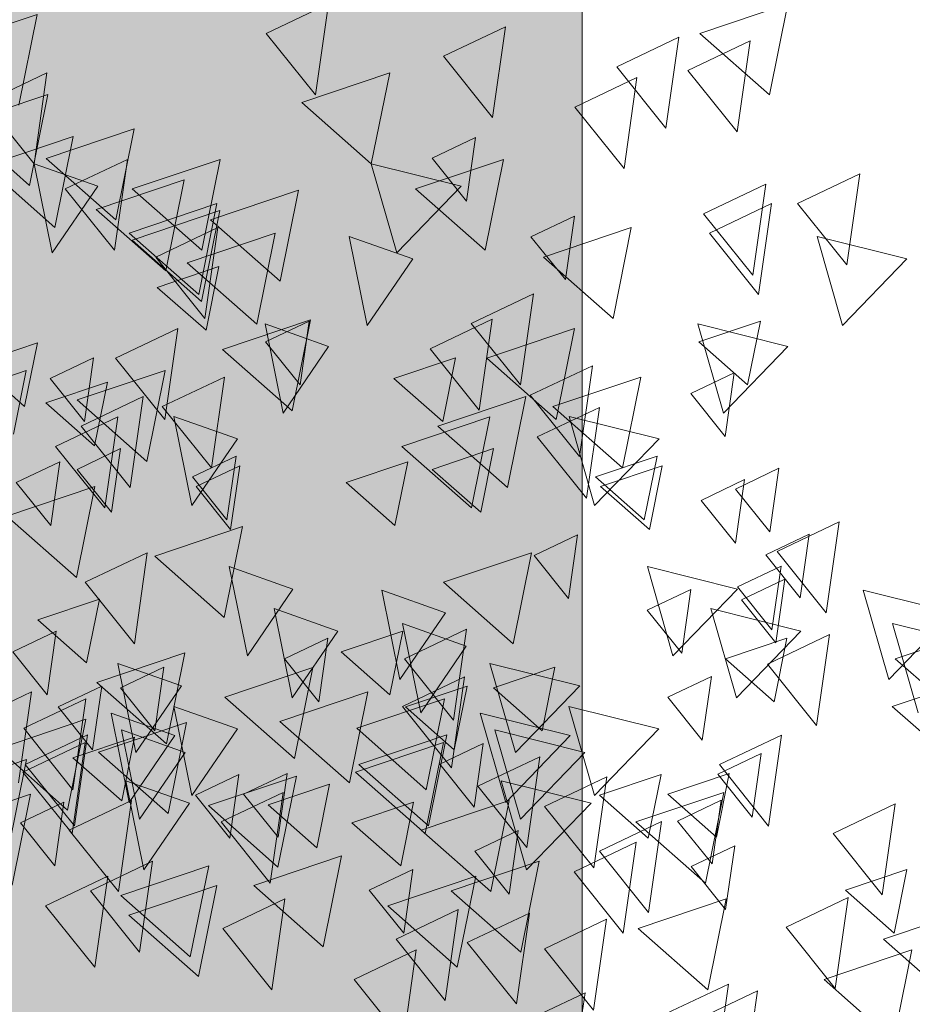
# Model space of a CAD drawing. Header units: millimetres. Extents: x -54722 to 267911, y -1116 to 19261.
# Tile 128 of 136: x 262627 to 262772, y 1736 to 1895. Entities that reach past the tile are written whole.
import ezdxf

# ---------------------------------------------------------------- set-up
doc = ezdxf.new("R2010")
doc.units = ezdxf.units.MM
for name, color, linetype, lineweight in [('A-GENM', 13, 'Continuous', 9), ('A-WALL-PATT', 111, 'Continuous', 9), ('L-PLNT', 71, 'Continuous', 9)]:
    doc.layers.add(name, color=color, linetype=linetype, lineweight=lineweight)

# ---------------------------------------------------------------- blocks, each defined once
blk = doc.blocks.new('SBA_PLNT-DTL-GenericTree_02 - ANG-045-V70-Façade Sud')
at = {"layer": 'L-PLNT'}
for p, q in [((6097.93, 1893.15), (6108.03, 1897.95)), ((6108.03, 1897.95), (6105.92, 1883.18)), ((6105.92, 1883.18), (6097.93, 1893.15)), ((6126.7, 1889.43), (6136.8, 1894.24)), ((6136.8, 1894.24), (6134.69, 1879.47)), ((6154.86, 1887.72), (6164.96, 1892.52)), ((6164.96, 1892.52), (6162.85, 1877.75)), ((6166.42, 1887.15), (6176.51, 1891.96)), ((6176.51, 1891.96), (6174.41, 1877.19)), ((6134.69, 1879.47), (6126.7, 1889.43)), ((6052.21, 1881.95), (6062.3, 1886.76)), ((6062.3, 1886.76), (6060.2, 1871.99)), ((6162.85, 1877.75), (6154.86, 1887.72)), ((6174.41, 1877.19), (6166.42, 1887.15)), ((6148.04, 1881.18), (6158.14, 1885.99)), ((6158.14, 1885.99), (6156.04, 1871.22)), ((6060.2, 1871.99), (6052.21, 1881.95)), ((6156.04, 1871.22), (6148.04, 1881.18)), ((6124.86, 1872.89), (6131.93, 1876.26)), ((6131.93, 1876.26), (6130.46, 1865.92)), ((6063.14, 1857.5), (6060.2, 1871.99)), ((6060.2, 1871.99), (6070.54, 1868.34)), ((6065.28, 1867.89), (6075.38, 1872.7)), ((6075.38, 1872.7), (6073.27, 1857.93)), ((6130.46, 1865.92), (6124.86, 1872.89)), ((6184.23, 1865.53), (6194.33, 1870.34)), ((6194.33, 1870.34), (6192.22, 1855.57)), ((6070.54, 1868.34), (6063.14, 1857.5)), ((6073.27, 1857.93), (6065.28, 1867.89)), ((6168.96, 1863.88), (6179.05, 1868.69)), ((6179.05, 1868.69), (6176.95, 1853.92)), ((6169.9, 1860.72), (6179.99, 1865.53)), ((6179.99, 1865.53), (6177.89, 1850.76)), ((6192.22, 1855.57), (6184.23, 1865.53)), ((6140.92, 1860.14), (6147.99, 1863.5)), ((6147.99, 1863.5), (6146.51, 1853.17)), ((6176.95, 1853.92), (6168.96, 1863.88)), ((6079.97, 1856.8), (6090.06, 1861.61)), ((6090.06, 1861.61), (6087.96, 1846.84)), ((6177.89, 1850.76), (6169.9, 1860.72)), ((6114.33, 1845.7), (6111.39, 1860.18)), ((6111.39, 1860.18), (6121.73, 1856.54)), ((6146.51, 1853.17), (6140.92, 1860.14)), ((6087.96, 1846.84), (6079.97, 1856.8)), ((6121.73, 1856.54), (6114.33, 1845.7)), ((6131.21, 1846.03), (6141.31, 1850.84)), ((6141.31, 1850.84), (6139.21, 1836.07)), ((6097.82, 1843.07), (6104.89, 1846.43)), ((6104.89, 1846.43), (6103.41, 1836.09)), ((6124.54, 1841.95), (6134.64, 1846.76)), ((6134.64, 1846.76), (6132.53, 1831.99)), ((6073.45, 1840.42), (6083.54, 1845.23)), ((6083.54, 1845.23), (6081.44, 1830.46)), ((6100.65, 1831.49), (6097.72, 1845.98)), ((6097.72, 1845.98), (6108.05, 1842.33)), ((6139.21, 1836.07), (6131.21, 1846.03)), ((6103.41, 1836.09), (6097.82, 1843.07)), ((6108.05, 1842.33), (6100.65, 1831.49)), ((6132.53, 1831.99), (6124.54, 1841.95)), ((6062.8, 1837.11), (6069.87, 1840.48)), ((6069.87, 1840.48), (6068.4, 1830.14)), ((6081.44, 1830.46), (6073.45, 1840.42)), ((6140.81, 1834.39), (6150.9, 1839.19)), ((6150.9, 1839.19), (6148.8, 1824.43)), ((6068.4, 1830.14), (6062.8, 1837.11)), ((6081.04, 1832.55), (6091.14, 1837.36)), ((6091.14, 1837.36), (6089.04, 1822.59)), ((6166.88, 1834.69), (6173.95, 1838.06)), ((6173.95, 1838.06), (6172.48, 1827.72)), ((6067.84, 1829.4), (6077.93, 1834.21)), ((6077.93, 1834.21), (6075.83, 1819.44)), ((6148.8, 1824.43), (6140.81, 1834.39)), ((6172.48, 1827.72), (6166.88, 1834.69)), ((6089.04, 1822.59), (6081.04, 1832.55)), ((6141.94, 1827.63), (6152.04, 1832.43)), ((6152.04, 1832.43), (6149.93, 1817.67)), ((6063.71, 1826.06), (6073.8, 1830.87)), ((6073.8, 1830.87), (6071.7, 1816.1)), ((6085.84, 1816.49), (6082.91, 1830.97)), ((6082.91, 1830.97), (6093.24, 1827.33)), ((6075.83, 1819.44), (6067.84, 1829.4)), ((6093.24, 1827.33), (6085.84, 1816.49)), ((6149.93, 1817.67), (6141.94, 1827.63)), ((6071.7, 1816.1), (6063.71, 1826.06)), ((6067.19, 1822.37), (6074.25, 1825.74)), ((6074.25, 1825.74), (6072.78, 1815.4)), ((6085.95, 1821.14), (6093.01, 1824.5)), ((6093.01, 1824.5), (6091.54, 1814.16)), ((6057.31, 1820.22), (6064.38, 1823.58)), ((6064.38, 1823.58), (6062.91, 1813.24)), ((6072.78, 1815.4), (6067.19, 1822.37)), ((6086.54, 1819.59), (6093.61, 1822.96)), ((6093.61, 1822.96), (6092.14, 1812.62)), ((6174.13, 1819.17), (6181.19, 1822.54)), ((6181.19, 1822.54), (6179.72, 1812.2)), ((6091.54, 1814.16), (6085.95, 1821.14)), ((6062.91, 1813.24), (6057.31, 1820.22)), ((6092.14, 1812.62), (6086.54, 1819.59)), ((6168.55, 1817.33), (6175.61, 1820.7)), ((6175.61, 1820.7), (6168.55, 1817.33)), ((6179.72, 1812.2), (6174.13, 1819.17)), ((6175.61, 1820.7), (6174.14, 1810.36)), ((6174.14, 1810.36), (6175.61, 1820.7)), ((6174.14, 1810.36), (6168.55, 1817.33)), ((6168.55, 1817.33), (6174.14, 1810.36)), ((6180.89, 1809.03), (6190.99, 1813.83)), ((6190.99, 1813.83), (6188.88, 1799.06)), ((6141.42, 1808.39), (6148.49, 1811.76)), ((6148.49, 1811.76), (6147.01, 1801.42)), ((6179.06, 1808.48), (6186.13, 1811.84)), ((6186.13, 1811.84), (6184.65, 1801.5)), ((6068.5, 1804.03), (6078.6, 1808.83)), ((6078.6, 1808.83), (6076.5, 1794.06)), ((6147.01, 1801.42), (6141.42, 1808.39)), ((6184.65, 1801.5), (6179.06, 1808.48)), ((6188.88, 1799.06), (6180.89, 1809.03)), ((6094.85, 1792.11), (6091.91, 1806.59)), ((6091.91, 1806.59), (6102.25, 1802.94)), ((6174.47, 1803.27), (6181.54, 1806.64)), ((6181.54, 1806.64), (6180.07, 1796.3)), ((6076.5, 1794.06), (6068.5, 1804.03)), ((6180.07, 1796.3), (6174.47, 1803.27)), ((6175.1, 1801.17), (6182.17, 1804.53)), ((6182.17, 1804.53), (6180.69, 1794.19)), ((6102.25, 1802.94), (6094.85, 1792.11)), ((6119.64, 1788.27), (6116.7, 1802.75)), ((6116.7, 1802.75), (6127.04, 1799.1)), ((6159.82, 1799.52), (6166.89, 1802.88)), ((6166.89, 1802.88), (6165.42, 1792.54)), ((6180.69, 1794.19), (6175.1, 1801.17)), ((6102.13, 1785.29), (6099.19, 1799.77)), ((6099.19, 1799.77), (6109.53, 1796.12)), ((6127.04, 1799.1), (6119.64, 1788.27)), ((6165.42, 1792.54), (6159.82, 1799.52)), ((6123.01, 1782.83), (6120.07, 1797.32)), ((6120.07, 1797.32), (6130.41, 1793.67)), ((6056.74, 1792.72), (6063.8, 1796.09)), ((6063.8, 1796.09), (6062.33, 1785.75)), ((6109.53, 1796.12), (6102.13, 1785.29)), ((6120.37, 1791.62), (6130.47, 1796.42)), ((6130.47, 1796.42), (6128.36, 1781.66)), ((6179.32, 1790.74), (6189.42, 1795.55)), ((6189.42, 1795.55), (6187.31, 1780.78)), ((6100.86, 1791.6), (6107.93, 1794.96)), ((6107.93, 1794.96), (6106.46, 1784.62)), ((6130.41, 1793.67), (6123.01, 1782.83)), ((6062.33, 1785.75), (6056.74, 1792.72)), ((6076.75, 1776.39), (6073.81, 1790.87)), ((6073.81, 1790.87), (6084.15, 1787.22)), ((6106.46, 1784.62), (6100.86, 1791.6)), ((6128.36, 1781.66), (6120.37, 1791.62)), ((6187.31, 1780.78), (6179.32, 1790.74)), ((6074.23, 1786.91), (6081.3, 1790.27)), ((6081.3, 1790.27), (6079.82, 1779.93)), ((6084.15, 1787.22), (6076.75, 1776.39)), ((6120.04, 1783.88), (6130.14, 1788.68)), ((6130.14, 1788.68), (6128.04, 1773.92)), ((6163.15, 1785.39), (6170.22, 1788.75)), ((6170.22, 1788.75), (6168.75, 1778.41)), ((6049.69, 1781.43), (6059.79, 1786.24)), ((6059.79, 1786.24), (6057.68, 1771.47)), ((6064.13, 1783.8), (6071.19, 1787.17)), ((6071.19, 1787.17), (6069.72, 1776.83)), ((6079.82, 1779.93), (6074.23, 1786.91)), ((6058.52, 1780.33), (6068.62, 1785.13)), ((6068.62, 1785.13), (6066.52, 1770.36)), ((6168.75, 1778.41), (6163.15, 1785.39)), ((6069.72, 1776.83), (6064.13, 1783.8)), ((6075.65, 1768.3), (6072.71, 1782.78)), ((6072.71, 1782.78), (6083.05, 1779.14)), ((6085.83, 1769.4), (6082.9, 1783.88)), ((6082.9, 1783.88), (6093.23, 1780.24)), ((6128.04, 1773.92), (6120.04, 1783.88)), ((6066.52, 1770.36), (6058.52, 1780.33)), ((6058.78, 1774.45), (6068.87, 1779.25)), ((6068.87, 1779.25), (6066.77, 1764.48)), ((6077.33, 1765.58), (6074.4, 1780.06)), ((6074.4, 1780.06), (6084.73, 1776.42)), ((6093.23, 1780.24), (6085.83, 1769.4)), ((6171.52, 1774.43), (6181.62, 1779.23)), ((6181.62, 1779.23), (6179.51, 1764.46)), ((6058.39, 1773.23), (6068.49, 1778.04)), ((6068.49, 1778.04), (6066.38, 1763.27)), ((6083.05, 1779.14), (6075.65, 1768.3)), ((6126.1, 1774.5), (6133.16, 1777.86)), ((6133.16, 1777.86), (6131.69, 1767.53)), ((6084.73, 1776.42), (6077.33, 1765.58)), ((6171.26, 1772.86), (6178.32, 1776.22)), ((6178.32, 1776.22), (6176.85, 1765.89)), ((6066.77, 1764.48), (6058.78, 1774.45)), ((6131.69, 1767.53), (6126.1, 1774.5)), ((6132.27, 1770.91), (6142.37, 1775.72)), ((6142.37, 1775.72), (6140.27, 1760.95)), ((6179.51, 1764.46), (6171.52, 1774.43)), ((6066.38, 1763.27), (6058.39, 1773.23)), ((6086.42, 1769.49), (6093.49, 1772.85)), ((6093.49, 1772.85), (6092.01, 1762.51)), ((6094.25, 1769.61), (6101.32, 1772.97)), ((6094.25, 1769.61), (6101.32, 1772.97)), ((6101.32, 1772.97), (6099.85, 1762.64)), ((6101.32, 1772.97), (6099.85, 1762.64)), ((6176.85, 1765.89), (6171.26, 1772.86)), ((6078.04, 1757.33), (6075.1, 1771.81)), ((6075.1, 1771.81), (6085.44, 1768.16)), ((6143.14, 1767.63), (6153.24, 1772.43)), ((6153.24, 1772.43), (6151.13, 1757.66)), ((6090.59, 1765.12), (6100.68, 1769.92)), ((6099.85, 1762.64), (6094.25, 1769.61)), ((6100.68, 1769.92), (6098.58, 1755.16)), ((6140.27, 1760.95), (6132.27, 1770.91)), ((6057.98, 1764.96), (6065.05, 1768.33)), ((6065.05, 1768.33), (6063.58, 1757.99)), ((6065.93, 1763.78), (6076.02, 1768.59)), ((6076.02, 1768.59), (6073.92, 1753.82)), ((6085.44, 1768.16), (6078.04, 1757.33)), ((6092.01, 1762.51), (6086.42, 1769.49)), ((6164.75, 1765.27), (6171.82, 1768.64)), ((6171.82, 1768.64), (6170.35, 1758.3)), ((6189.99, 1763.27), (6200.08, 1768.08)), ((6200.08, 1768.08), (6197.98, 1753.31)), ((6151.13, 1757.66), (6143.14, 1767.63)), ((6063.58, 1757.99), (6057.98, 1764.96)), ((6098.58, 1755.16), (6090.59, 1765.12)), ((6152.05, 1760.37), (6162.15, 1765.18)), ((6162.15, 1765.18), (6160.04, 1750.41)), ((6170.35, 1758.3), (6164.75, 1765.27)), ((6073.92, 1753.82), (6065.93, 1763.78)), ((6131.79, 1760.37), (6138.86, 1763.74)), ((6138.86, 1763.74), (6137.39, 1753.4)), ((6197.98, 1753.31), (6189.99, 1763.27)), ((6147.92, 1757.03), (6158.02, 1761.84)), ((6158.02, 1761.84), (6155.91, 1747.07)), ((6137.39, 1753.4), (6131.79, 1760.37)), ((6160.04, 1750.41), (6152.05, 1760.37)), ((6166.94, 1757.9), (6174.01, 1761.27)), ((6174.01, 1761.27), (6172.54, 1750.93)), ((6069.36, 1753.95), (6079.46, 1758.76)), ((6079.46, 1758.76), (6077.35, 1743.99)), ((6114.66, 1754.06), (6121.72, 1757.43)), ((6121.72, 1757.43), (6120.25, 1747.09)), ((6155.91, 1747.07), (6147.92, 1757.03)), ((6172.54, 1750.93), (6166.94, 1757.9)), ((6062.09, 1751.52), (6072.19, 1756.33)), ((6072.19, 1756.33), (6070.08, 1741.56)), ((6077.35, 1743.99), (6069.36, 1753.95)), ((6120.25, 1747.09), (6114.66, 1754.06)), ((6090.86, 1747.81), (6100.96, 1752.62)), ((6100.96, 1752.62), (6098.85, 1737.85)), ((6182.36, 1748.05), (6192.46, 1752.86)), ((6192.46, 1752.86), (6190.35, 1738.09)), ((6070.08, 1741.56), (6062.09, 1751.52)), ((6119.02, 1746.09), (6129.11, 1750.9)), ((6129.11, 1750.9), (6127.01, 1736.13)), ((6130.57, 1745.53), (6140.67, 1750.34)), ((6140.67, 1750.34), (6138.56, 1735.57)), ((6143.11, 1744.54), (6153.21, 1749.34)), ((6153.21, 1749.34), (6151.1, 1734.57)), ((6098.85, 1737.85), (6090.86, 1747.81)), ((6190.35, 1738.09), (6182.36, 1748.05)), ((6127.01, 1736.13), (6119.02, 1746.09)), ((6112.2, 1739.56), (6122.3, 1744.37)), ((6122.3, 1744.37), (6120.19, 1729.6)), ((6138.56, 1735.57), (6130.57, 1745.53)), ((6151.1, 1734.57), (6143.11, 1744.54)), ((6120.19, 1729.6), (6112.2, 1739.56)), ((6162.89, 1734), (6172.99, 1738.8)), ((6167.62, 1732.87), (6177.72, 1737.68)), ((6172.99, 1738.8), (6170.88, 1724.03)), ((6177.72, 1737.68), (6175.61, 1722.91)), ((6142.63, 1734), (6149.7, 1737.37)), ((6149.7, 1737.37), (6148.22, 1727.03))]:
    blk.add_line(p, q, dxfattribs=at)
blk = doc.blocks.new('SBA_PLNT-DTL-GenericTree_02 - ANG-135-V71-Façade Sud')
at = {"layer": 'L-PLNT'}
for p, q in [((6097.93, 1893.15), (6108.03, 1897.95)), ((6108.03, 1897.95), (6105.92, 1883.18)), ((6105.92, 1883.18), (6097.93, 1893.15)), ((6126.7, 1889.43), (6136.8, 1894.24)), ((6136.8, 1894.24), (6134.69, 1879.47)), ((6154.86, 1887.72), (6164.96, 1892.52)), ((6164.96, 1892.52), (6162.85, 1877.75)), ((6166.42, 1887.15), (6176.51, 1891.96)), ((6176.51, 1891.96), (6174.41, 1877.19)), ((6134.69, 1879.47), (6126.7, 1889.43)), ((6052.21, 1881.95), (6062.3, 1886.76)), ((6062.3, 1886.76), (6060.2, 1871.99)), ((6162.85, 1877.75), (6154.86, 1887.72)), ((6174.41, 1877.19), (6166.42, 1887.15)), ((6148.04, 1881.18), (6158.14, 1885.99)), ((6158.14, 1885.99), (6156.04, 1871.22)), ((6060.2, 1871.99), (6052.21, 1881.95)), ((6156.04, 1871.22), (6148.04, 1881.18)), ((6124.86, 1872.89), (6131.93, 1876.26)), ((6131.93, 1876.26), (6130.46, 1865.92)), ((6063.14, 1857.5), (6060.2, 1871.99)), ((6060.2, 1871.99), (6070.54, 1868.34)), ((6065.28, 1867.89), (6075.38, 1872.7)), ((6075.38, 1872.7), (6073.27, 1857.93)), ((6130.46, 1865.92), (6124.86, 1872.89)), ((6184.23, 1865.53), (6194.33, 1870.34)), ((6194.33, 1870.34), (6192.22, 1855.57)), ((6070.54, 1868.34), (6063.14, 1857.5)), ((6073.27, 1857.93), (6065.28, 1867.89)), ((6168.96, 1863.88), (6179.05, 1868.69)), ((6179.05, 1868.69), (6176.95, 1853.92)), ((6169.9, 1860.72), (6179.99, 1865.53)), ((6179.99, 1865.53), (6177.89, 1850.76)), ((6192.22, 1855.57), (6184.23, 1865.53)), ((6140.92, 1860.14), (6147.99, 1863.5)), ((6147.99, 1863.5), (6146.51, 1853.17)), ((6176.95, 1853.92), (6168.96, 1863.88)), ((6079.97, 1856.8), (6090.06, 1861.61)), ((6090.06, 1861.61), (6087.96, 1846.84)), ((6177.89, 1850.76), (6169.9, 1860.72)), ((6114.33, 1845.7), (6111.39, 1860.18)), ((6111.39, 1860.18), (6121.73, 1856.54)), ((6146.51, 1853.17), (6140.92, 1860.14)), ((6087.96, 1846.84), (6079.97, 1856.8)), ((6121.73, 1856.54), (6114.33, 1845.7)), ((6131.21, 1846.03), (6141.31, 1850.84)), ((6141.31, 1850.84), (6139.21, 1836.07)), ((6097.82, 1843.07), (6104.89, 1846.43)), ((6104.89, 1846.43), (6103.41, 1836.09)), ((6124.54, 1841.95), (6134.64, 1846.76)), ((6134.64, 1846.76), (6132.53, 1831.99)), ((6073.45, 1840.42), (6083.54, 1845.23)), ((6083.54, 1845.23), (6081.44, 1830.46)), ((6100.65, 1831.49), (6097.72, 1845.98)), ((6097.72, 1845.98), (6108.05, 1842.33)), ((6139.21, 1836.07), (6131.21, 1846.03)), ((6103.41, 1836.09), (6097.82, 1843.07)), ((6108.05, 1842.33), (6100.65, 1831.49)), ((6132.53, 1831.99), (6124.54, 1841.95)), ((6062.8, 1837.11), (6069.87, 1840.48)), ((6069.87, 1840.48), (6068.4, 1830.14)), ((6081.44, 1830.46), (6073.45, 1840.42)), ((6140.81, 1834.39), (6150.9, 1839.19)), ((6150.9, 1839.19), (6148.8, 1824.43)), ((6068.4, 1830.14), (6062.8, 1837.11)), ((6081.04, 1832.55), (6091.14, 1837.36)), ((6091.14, 1837.36), (6089.04, 1822.59)), ((6166.88, 1834.69), (6173.95, 1838.06)), ((6173.95, 1838.06), (6172.48, 1827.72)), ((6067.84, 1829.4), (6077.93, 1834.21)), ((6077.93, 1834.21), (6075.83, 1819.44)), ((6148.8, 1824.43), (6140.81, 1834.39)), ((6172.48, 1827.72), (6166.88, 1834.69)), ((6089.04, 1822.59), (6081.04, 1832.55)), ((6141.94, 1827.63), (6152.04, 1832.43)), ((6152.04, 1832.43), (6149.93, 1817.67)), ((6063.71, 1826.06), (6073.8, 1830.87)), ((6073.8, 1830.87), (6071.7, 1816.1)), ((6085.84, 1816.49), (6082.91, 1830.97)), ((6082.91, 1830.97), (6093.24, 1827.33)), ((6075.83, 1819.44), (6067.84, 1829.4)), ((6093.24, 1827.33), (6085.84, 1816.49)), ((6149.93, 1817.67), (6141.94, 1827.63)), ((6071.7, 1816.1), (6063.71, 1826.06)), ((6067.19, 1822.37), (6074.25, 1825.74)), ((6074.25, 1825.74), (6072.78, 1815.4)), ((6085.95, 1821.14), (6093.01, 1824.5)), ((6093.01, 1824.5), (6091.54, 1814.16)), ((6057.31, 1820.22), (6064.38, 1823.58)), ((6064.38, 1823.58), (6062.91, 1813.24)), ((6072.78, 1815.4), (6067.19, 1822.37)), ((6086.54, 1819.59), (6093.61, 1822.96)), ((6093.61, 1822.96), (6092.14, 1812.62)), ((6174.13, 1819.17), (6181.19, 1822.54)), ((6181.19, 1822.54), (6179.72, 1812.2)), ((6091.54, 1814.16), (6085.95, 1821.14)), ((6062.91, 1813.24), (6057.31, 1820.22)), ((6092.14, 1812.62), (6086.54, 1819.59)), ((6168.55, 1817.33), (6175.61, 1820.7)), ((6175.61, 1820.7), (6168.55, 1817.33)), ((6179.72, 1812.2), (6174.13, 1819.17)), ((6175.61, 1820.7), (6174.14, 1810.36)), ((6174.14, 1810.36), (6175.61, 1820.7)), ((6174.14, 1810.36), (6168.55, 1817.33)), ((6168.55, 1817.33), (6174.14, 1810.36)), ((6180.89, 1809.03), (6190.99, 1813.83)), ((6190.99, 1813.83), (6188.88, 1799.06)), ((6141.42, 1808.39), (6148.49, 1811.76)), ((6148.49, 1811.76), (6147.01, 1801.42)), ((6179.06, 1808.48), (6186.13, 1811.84)), ((6186.13, 1811.84), (6184.65, 1801.5)), ((6068.5, 1804.03), (6078.6, 1808.83)), ((6078.6, 1808.83), (6076.5, 1794.06)), ((6147.01, 1801.42), (6141.42, 1808.39)), ((6184.65, 1801.5), (6179.06, 1808.48)), ((6188.88, 1799.06), (6180.89, 1809.03)), ((6094.85, 1792.11), (6091.91, 1806.59)), ((6091.91, 1806.59), (6102.25, 1802.94)), ((6174.47, 1803.27), (6181.54, 1806.64)), ((6181.54, 1806.64), (6180.07, 1796.3)), ((6076.5, 1794.06), (6068.5, 1804.03)), ((6180.07, 1796.3), (6174.47, 1803.27)), ((6175.1, 1801.17), (6182.17, 1804.53)), ((6182.17, 1804.53), (6180.69, 1794.19)), ((6102.25, 1802.94), (6094.85, 1792.11)), ((6119.64, 1788.27), (6116.7, 1802.75)), ((6116.7, 1802.75), (6127.04, 1799.1)), ((6159.82, 1799.52), (6166.89, 1802.88)), ((6166.89, 1802.88), (6165.42, 1792.54)), ((6180.69, 1794.19), (6175.1, 1801.17)), ((6102.13, 1785.29), (6099.19, 1799.77)), ((6099.19, 1799.77), (6109.53, 1796.12)), ((6127.04, 1799.1), (6119.64, 1788.27)), ((6165.42, 1792.54), (6159.82, 1799.52)), ((6123.01, 1782.83), (6120.07, 1797.32)), ((6120.07, 1797.32), (6130.41, 1793.67)), ((6056.74, 1792.72), (6063.8, 1796.09)), ((6063.8, 1796.09), (6062.33, 1785.75)), ((6109.53, 1796.12), (6102.13, 1785.29)), ((6120.37, 1791.62), (6130.47, 1796.42)), ((6130.47, 1796.42), (6128.36, 1781.66)), ((6179.32, 1790.74), (6189.42, 1795.55)), ((6189.42, 1795.55), (6187.31, 1780.78)), ((6100.86, 1791.6), (6107.93, 1794.96)), ((6107.93, 1794.96), (6106.46, 1784.62)), ((6130.41, 1793.67), (6123.01, 1782.83)), ((6062.33, 1785.75), (6056.74, 1792.72)), ((6076.75, 1776.39), (6073.81, 1790.87)), ((6073.81, 1790.87), (6084.15, 1787.22)), ((6106.46, 1784.62), (6100.86, 1791.6)), ((6128.36, 1781.66), (6120.37, 1791.62)), ((6187.31, 1780.78), (6179.32, 1790.74)), ((6074.23, 1786.91), (6081.3, 1790.27)), ((6081.3, 1790.27), (6079.82, 1779.93)), ((6084.15, 1787.22), (6076.75, 1776.39)), ((6120.04, 1783.88), (6130.14, 1788.68)), ((6130.14, 1788.68), (6128.04, 1773.92)), ((6163.15, 1785.39), (6170.22, 1788.75)), ((6170.22, 1788.75), (6168.75, 1778.41)), ((6049.69, 1781.43), (6059.79, 1786.24)), ((6059.79, 1786.24), (6057.68, 1771.47)), ((6064.13, 1783.8), (6071.19, 1787.17)), ((6071.19, 1787.17), (6069.72, 1776.83)), ((6079.82, 1779.93), (6074.23, 1786.91)), ((6058.52, 1780.33), (6068.62, 1785.13)), ((6068.62, 1785.13), (6066.52, 1770.36)), ((6168.75, 1778.41), (6163.15, 1785.39)), ((6069.72, 1776.83), (6064.13, 1783.8)), ((6075.65, 1768.3), (6072.71, 1782.78)), ((6072.71, 1782.78), (6083.05, 1779.14)), ((6085.83, 1769.4), (6082.9, 1783.88)), ((6082.9, 1783.88), (6093.23, 1780.24)), ((6128.04, 1773.92), (6120.04, 1783.88)), ((6066.52, 1770.36), (6058.52, 1780.33)), ((6058.78, 1774.45), (6068.87, 1779.25)), ((6068.87, 1779.25), (6066.77, 1764.48)), ((6077.33, 1765.58), (6074.4, 1780.06)), ((6074.4, 1780.06), (6084.73, 1776.42)), ((6093.23, 1780.24), (6085.83, 1769.4)), ((6171.52, 1774.43), (6181.62, 1779.23)), ((6181.62, 1779.23), (6179.51, 1764.46)), ((6058.39, 1773.23), (6068.49, 1778.04)), ((6068.49, 1778.04), (6066.38, 1763.27)), ((6083.05, 1779.14), (6075.65, 1768.3)), ((6126.1, 1774.5), (6133.16, 1777.86)), ((6133.16, 1777.86), (6131.69, 1767.53)), ((6084.73, 1776.42), (6077.33, 1765.58)), ((6171.26, 1772.86), (6178.32, 1776.22)), ((6178.32, 1776.22), (6176.85, 1765.89)), ((6066.77, 1764.48), (6058.78, 1774.45)), ((6131.69, 1767.53), (6126.1, 1774.5)), ((6132.27, 1770.91), (6142.37, 1775.72)), ((6142.37, 1775.72), (6140.27, 1760.95)), ((6179.51, 1764.46), (6171.52, 1774.43)), ((6066.38, 1763.27), (6058.39, 1773.23)), ((6086.42, 1769.49), (6093.49, 1772.85)), ((6093.49, 1772.85), (6092.01, 1762.51)), ((6094.25, 1769.61), (6101.32, 1772.97)), ((6094.25, 1769.61), (6101.32, 1772.97)), ((6101.32, 1772.97), (6099.85, 1762.64)), ((6101.32, 1772.97), (6099.85, 1762.64)), ((6176.85, 1765.89), (6171.26, 1772.86)), ((6078.04, 1757.33), (6075.1, 1771.81)), ((6075.1, 1771.81), (6085.44, 1768.16)), ((6143.14, 1767.63), (6153.24, 1772.43)), ((6153.24, 1772.43), (6151.13, 1757.66)), ((6090.59, 1765.12), (6100.68, 1769.92)), ((6099.85, 1762.64), (6094.25, 1769.61)), ((6100.68, 1769.92), (6098.58, 1755.16)), ((6140.27, 1760.95), (6132.27, 1770.91)), ((6057.98, 1764.96), (6065.05, 1768.33)), ((6065.05, 1768.33), (6063.58, 1757.99)), ((6065.93, 1763.78), (6076.02, 1768.59)), ((6076.02, 1768.59), (6073.92, 1753.82)), ((6085.44, 1768.16), (6078.04, 1757.33)), ((6092.01, 1762.51), (6086.42, 1769.49)), ((6164.75, 1765.27), (6171.82, 1768.64)), ((6171.82, 1768.64), (6170.35, 1758.3)), ((6189.99, 1763.27), (6200.08, 1768.08)), ((6200.08, 1768.08), (6197.98, 1753.31)), ((6151.13, 1757.66), (6143.14, 1767.63)), ((6063.58, 1757.99), (6057.98, 1764.96)), ((6098.58, 1755.16), (6090.59, 1765.12)), ((6152.05, 1760.37), (6162.15, 1765.18)), ((6162.15, 1765.18), (6160.04, 1750.41)), ((6170.35, 1758.3), (6164.75, 1765.27)), ((6073.92, 1753.82), (6065.93, 1763.78)), ((6131.79, 1760.37), (6138.86, 1763.74)), ((6138.86, 1763.74), (6137.39, 1753.4)), ((6197.98, 1753.31), (6189.99, 1763.27)), ((6147.92, 1757.03), (6158.02, 1761.84)), ((6158.02, 1761.84), (6155.91, 1747.07)), ((6137.39, 1753.4), (6131.79, 1760.37)), ((6160.04, 1750.41), (6152.05, 1760.37)), ((6166.94, 1757.9), (6174.01, 1761.27)), ((6174.01, 1761.27), (6172.54, 1750.93)), ((6069.36, 1753.95), (6079.46, 1758.76)), ((6079.46, 1758.76), (6077.35, 1743.99)), ((6114.66, 1754.06), (6121.72, 1757.43)), ((6121.72, 1757.43), (6120.25, 1747.09)), ((6155.91, 1747.07), (6147.92, 1757.03)), ((6172.54, 1750.93), (6166.94, 1757.9)), ((6062.09, 1751.52), (6072.19, 1756.33)), ((6072.19, 1756.33), (6070.08, 1741.56)), ((6077.35, 1743.99), (6069.36, 1753.95)), ((6120.25, 1747.09), (6114.66, 1754.06)), ((6090.86, 1747.81), (6100.96, 1752.62)), ((6100.96, 1752.62), (6098.85, 1737.85)), ((6182.36, 1748.05), (6192.46, 1752.86)), ((6192.46, 1752.86), (6190.35, 1738.09)), ((6070.08, 1741.56), (6062.09, 1751.52)), ((6119.02, 1746.09), (6129.11, 1750.9)), ((6129.11, 1750.9), (6127.01, 1736.13)), ((6130.57, 1745.53), (6140.67, 1750.34)), ((6140.67, 1750.34), (6138.56, 1735.57)), ((6143.11, 1744.54), (6153.21, 1749.34)), ((6153.21, 1749.34), (6151.1, 1734.57)), ((6098.85, 1737.85), (6090.86, 1747.81)), ((6190.35, 1738.09), (6182.36, 1748.05)), ((6127.01, 1736.13), (6119.02, 1746.09)), ((6112.2, 1739.56), (6122.3, 1744.37)), ((6122.3, 1744.37), (6120.19, 1729.6)), ((6138.56, 1735.57), (6130.57, 1745.53)), ((6151.1, 1734.57), (6143.11, 1744.54)), ((6120.19, 1729.6), (6112.2, 1739.56)), ((6162.89, 1734), (6172.99, 1738.8)), ((6167.62, 1732.87), (6177.72, 1737.68)), ((6172.99, 1738.8), (6170.88, 1724.03)), ((6177.72, 1737.68), (6175.61, 1722.91)), ((6142.63, 1734), (6149.7, 1737.37)), ((6149.7, 1737.37), (6148.22, 1727.03))]:
    blk.add_line(p, q, dxfattribs=at)
blk = doc.blocks.new('SBA_PLNT-DTL-GenericTree_02 - ANG-000-V73-Façade Sud')
at = {"layer": 'L-PLNT'}
for p, q in [((6168.35, 1893.15), (6182.63, 1897.95)), ((6182.63, 1897.95), (6179.65, 1883.18)), ((6046.44, 1891.44), (6060.71, 1896.24)), ((6060.71, 1896.24), (6057.74, 1881.47)), ((6179.65, 1883.18), (6168.35, 1893.15)), ((6103.69, 1881.95), (6117.97, 1886.76)), ((6117.97, 1886.76), (6114.99, 1871.99)), ((6048.19, 1878.43), (6062.46, 1883.24)), ((6062.46, 1883.24), (6059.49, 1868.47)), ((6114.99, 1871.99), (6103.69, 1881.95)), ((6059.49, 1868.47), (6048.19, 1878.43)), ((6062.17, 1872.86), (6076.44, 1877.67)), ((6076.44, 1877.67), (6073.47, 1862.9)), ((6052.3, 1871.6), (6066.58, 1876.4)), ((6066.58, 1876.4), (6063.6, 1861.64)), ((6073.47, 1862.9), (6062.17, 1872.86)), ((6076.15, 1867.89), (6090.43, 1872.7)), ((6090.43, 1872.7), (6087.46, 1857.93)), ((6119.14, 1857.5), (6114.99, 1871.99)), ((6114.99, 1871.99), (6129.61, 1868.34)), ((6122.18, 1867.89), (6136.45, 1872.7)), ((6136.45, 1872.7), (6133.48, 1857.93)), ((6063.6, 1861.64), (6052.3, 1871.6)), ((6070.31, 1864.55), (6084.59, 1869.36)), ((6084.59, 1869.36), (6081.61, 1854.59)), ((6087.46, 1857.93), (6076.15, 1867.89)), ((6088.87, 1862.87), (6103.15, 1867.68)), ((6103.15, 1867.68), (6100.17, 1852.91)), ((6129.61, 1868.34), (6119.14, 1857.5)), ((6133.48, 1857.93), (6122.18, 1867.89)), ((6075.65, 1860.71), (6089.92, 1865.52)), ((6089.92, 1865.52), (6086.95, 1850.75)), ((6081.61, 1854.59), (6070.31, 1864.55)), ((6076.12, 1859.57), (6090.4, 1864.37)), ((6090.4, 1864.37), (6087.43, 1849.6)), ((6100.17, 1852.91), (6088.87, 1862.87)), ((6086.95, 1850.75), (6075.65, 1860.71)), ((6085.1, 1855.9), (6099.38, 1860.71)), ((6099.38, 1860.71), (6096.4, 1845.94)), ((6142.94, 1856.8), (6157.22, 1861.61)), ((6157.22, 1861.61), (6154.25, 1846.84)), ((6087.43, 1849.6), (6076.12, 1859.57)), ((6191.54, 1845.7), (6187.39, 1860.18)), ((6187.39, 1860.18), (6202, 1856.54)), ((6154.25, 1846.84), (6142.94, 1856.8)), ((6202, 1856.54), (6191.54, 1845.7)), ((6080.23, 1851.92), (6090.23, 1855.29)), ((6096.4, 1845.94), (6085.1, 1855.9)), ((6090.23, 1855.29), (6088.15, 1844.95)), ((6088.15, 1844.95), (6080.23, 1851.92)), ((6090.82, 1841.84), (6105.1, 1846.65)), ((6105.1, 1846.65), (6102.13, 1831.88)), ((6168.19, 1843.07), (6178.19, 1846.43)), ((6178.19, 1846.43), (6176.1, 1836.09)), ((6133.73, 1840.42), (6148, 1845.23)), ((6148, 1845.23), (6145.03, 1830.46)), ((6172.2, 1831.49), (6168.05, 1845.98)), ((6168.05, 1845.98), (6182.66, 1842.33)), ((6050.76, 1839.53), (6060.76, 1842.89)), ((6060.76, 1842.89), (6058.67, 1832.55)), ((6102.13, 1831.88), (6090.82, 1841.84)), ((6176.1, 1836.09), (6168.19, 1843.07)), ((6182.66, 1842.33), (6172.2, 1831.49)), ((6118.67, 1837.11), (6128.67, 1840.48)), ((6128.67, 1840.48), (6126.58, 1830.14)), ((6145.03, 1830.46), (6133.73, 1840.42)), ((6048.93, 1835.04), (6058.93, 1838.41)), ((6058.67, 1832.55), (6050.76, 1839.53)), ((6058.93, 1838.41), (6056.84, 1828.07)), ((6067.22, 1833.63), (6081.5, 1838.43)), ((6081.5, 1838.43), (6078.52, 1823.66)), ((6126.58, 1830.14), (6118.67, 1837.11)), ((6144.47, 1832.55), (6158.75, 1837.36)), ((6158.75, 1837.36), (6155.77, 1822.59)), ((6062.12, 1833.15), (6072.11, 1836.52)), ((6072.11, 1836.52), (6070.03, 1826.18)), ((6078.52, 1823.66), (6067.22, 1833.63)), ((6125.79, 1829.4), (6140.07, 1834.21)), ((6140.07, 1834.21), (6137.09, 1819.44)), ((6070.03, 1826.18), (6062.12, 1833.15)), ((6155.77, 1822.59), (6144.47, 1832.55)), ((6119.95, 1826.06), (6134.23, 1830.87)), ((6134.23, 1830.87), (6131.25, 1816.1)), ((6151.26, 1816.49), (6147.1, 1830.97)), ((6147.1, 1830.97), (6161.72, 1827.33)), ((6137.09, 1819.44), (6125.79, 1829.4)), ((6161.72, 1827.33), (6151.26, 1816.49)), ((6131.25, 1816.1), (6119.95, 1826.06)), ((6124.87, 1822.37), (6134.86, 1825.74)), ((6134.86, 1825.74), (6132.78, 1815.4)), ((6151.4, 1821.14), (6161.4, 1824.5)), ((6161.4, 1824.5), (6159.31, 1814.16)), ((6110.91, 1820.22), (6120.91, 1823.58)), ((6120.91, 1823.58), (6118.82, 1813.24)), ((6132.78, 1815.4), (6124.87, 1822.37)), ((6152.24, 1819.59), (6162.24, 1822.96)), ((6162.24, 1822.96), (6160.15, 1812.62)), ((6159.31, 1814.16), (6151.4, 1821.14)), ((6055.81, 1814.79), (6070.09, 1819.59)), ((6070.09, 1819.59), (6067.11, 1804.83)), ((6118.82, 1813.24), (6110.91, 1820.22)), ((6160.15, 1812.62), (6152.24, 1819.59)), ((6067.11, 1804.83), (6055.81, 1814.79)), ((6079.81, 1808.3), (6094.09, 1813.11)), ((6094.09, 1813.11), (6091.11, 1798.34)), ((6091.11, 1798.34), (6079.81, 1808.3)), ((6126.73, 1804.03), (6141.01, 1808.83)), ((6141.01, 1808.83), (6138.04, 1794.06)), ((6163.99, 1792.11), (6159.84, 1806.59)), ((6159.84, 1806.59), (6174.45, 1802.94)), ((6138.04, 1794.06), (6126.73, 1804.03)), ((6174.45, 1802.94), (6163.99, 1792.11)), ((6199.05, 1788.27), (6194.9, 1802.75)), ((6194.9, 1802.75), (6209.52, 1799.1)), ((6060.83, 1797.92), (6070.83, 1801.28)), ((6070.83, 1801.28), (6068.74, 1790.94)), ((6174.29, 1785.29), (6170.14, 1799.77)), ((6170.14, 1799.77), (6184.76, 1796.12)), ((6209.52, 1799.1), (6199.05, 1788.27)), ((6068.74, 1790.94), (6060.83, 1797.92)), ((6203.81, 1782.83), (6199.66, 1797.32)), ((6199.66, 1797.32), (6214.28, 1793.67)), ((6110.09, 1792.72), (6120.09, 1796.09)), ((6120.09, 1796.09), (6118, 1785.75)), ((6184.76, 1796.12), (6174.29, 1785.29)), ((6200.09, 1791.62), (6214.37, 1796.42)), ((6172.5, 1791.6), (6182.49, 1794.96)), ((6182.49, 1794.96), (6180.41, 1784.62)), ((6070.4, 1787.77), (6084.68, 1792.57)), ((6084.68, 1792.57), (6081.7, 1777.81)), ((6118, 1785.75), (6110.09, 1792.72)), ((6138.39, 1776.39), (6134.24, 1790.87)), ((6134.24, 1790.87), (6148.86, 1787.22)), ((6180.41, 1784.62), (6172.5, 1791.6)), ((6211.39, 1781.66), (6200.09, 1791.62)), ((6091.22, 1785.37), (6105.5, 1790.18)), ((6105.5, 1790.18), (6102.53, 1775.41)), ((6134.83, 1786.91), (6144.82, 1790.27)), ((6144.82, 1790.27), (6142.74, 1779.93)), ((6081.7, 1777.81), (6070.4, 1787.77)), ((6148.86, 1787.22), (6138.39, 1776.39)), ((6199.62, 1783.88), (6213.9, 1788.68)), ((6100.13, 1781.43), (6114.41, 1786.24)), ((6114.41, 1786.24), (6111.43, 1771.47)), ((6120.54, 1783.8), (6130.54, 1787.17)), ((6130.54, 1787.17), (6128.45, 1776.83)), ((6142.74, 1779.93), (6134.83, 1786.91)), ((6102.53, 1775.41), (6091.22, 1785.37)), ((6112.62, 1780.33), (6126.9, 1785.13)), ((6126.9, 1785.13), (6123.92, 1770.36)), ((6128.45, 1776.83), (6120.54, 1783.8)), ((6136.84, 1768.3), (6132.69, 1782.78)), ((6132.69, 1782.78), (6147.31, 1779.14)), ((6151.24, 1769.4), (6147.09, 1783.88)), ((6147.09, 1783.88), (6161.71, 1780.24)), ((6210.92, 1773.92), (6199.62, 1783.88)), ((6054.35, 1777), (6068.63, 1781.81)), ((6068.63, 1781.81), (6065.66, 1767.04)), ((6070.69, 1776.44), (6084.97, 1781.25)), ((6084.97, 1781.25), (6082, 1766.48)), ((6111.43, 1771.47), (6100.13, 1781.43)), ((6123.92, 1770.36), (6112.62, 1780.33)), ((6112.98, 1774.45), (6127.26, 1779.25)), ((6127.26, 1779.25), (6124.28, 1764.48)), ((6139.22, 1765.58), (6135.07, 1780.06)), ((6135.07, 1780.06), (6149.69, 1776.42)), ((6161.71, 1780.24), (6151.24, 1769.4)), ((6066.53, 1775.53), (6076.52, 1778.9)), ((6076.52, 1778.9), (6074.44, 1768.56)), ((6112.43, 1773.23), (6126.71, 1778.04)), ((6126.71, 1778.04), (6123.74, 1763.27)), ((6147.31, 1779.14), (6136.84, 1768.3)), ((6065.66, 1767.04), (6054.35, 1777)), ((6082, 1766.48), (6070.69, 1776.44)), ((6149.69, 1776.42), (6139.22, 1765.58)), ((6044.71, 1770.47), (6058.99, 1775.28)), ((6058.99, 1775.28), (6056.02, 1760.51)), ((6074.44, 1768.56), (6066.53, 1775.53)), ((6124.28, 1764.48), (6112.98, 1774.45)), ((6123.74, 1763.27), (6112.43, 1773.23)), ((6152.07, 1769.49), (6162.06, 1772.85)), ((6162.06, 1772.85), (6159.98, 1762.51)), ((6163.15, 1769.61), (6173.14, 1772.97)), ((6163.15, 1769.61), (6173.14, 1772.97)), ((6173.14, 1772.97), (6171.06, 1762.64)), ((6173.14, 1772.97), (6171.06, 1762.64)), ((6088.53, 1767.77), (6102.81, 1772.58)), ((6098.23, 1767.91), (6108.22, 1771.27)), ((6102.81, 1772.58), (6099.83, 1757.81)), ((6108.22, 1771.27), (6106.14, 1760.93)), ((6140.22, 1757.33), (6136.06, 1771.81)), ((6136.06, 1771.81), (6150.68, 1768.16)), ((6045.35, 1764.84), (6059.63, 1769.65)), ((6059.63, 1769.65), (6056.66, 1754.88)), ((6157.96, 1765.12), (6172.24, 1769.92)), ((6171.06, 1762.64), (6163.15, 1769.61)), ((6172.24, 1769.92), (6169.27, 1755.16)), ((6111.85, 1764.96), (6121.85, 1768.33)), ((6121.85, 1768.33), (6119.77, 1757.99)), ((6123.09, 1763.78), (6137.37, 1768.59)), ((6137.37, 1768.59), (6134.39, 1753.82)), ((6150.68, 1768.16), (6140.22, 1757.33)), ((6159.98, 1762.51), (6152.07, 1769.49)), ((6099.83, 1757.81), (6088.53, 1767.77)), ((6106.14, 1760.93), (6098.23, 1767.91)), ((6119.77, 1757.99), (6111.85, 1764.96)), ((6169.27, 1755.16), (6157.96, 1765.12)), ((6134.39, 1753.82), (6123.09, 1763.78)), ((6095.89, 1754.82), (6110.17, 1759.63)), ((6110.17, 1759.63), (6107.19, 1744.86)), ((6127.95, 1753.95), (6142.23, 1758.76)), ((6142.23, 1758.76), (6139.25, 1743.99)), ((6074.29, 1753.17), (6088.57, 1757.98)), ((6088.57, 1757.98), (6085.59, 1743.21)), ((6192, 1754.06), (6202, 1757.43)), ((6202, 1757.43), (6199.91, 1747.09)), ((6117.66, 1751.52), (6131.94, 1756.33)), ((6131.94, 1756.33), (6128.96, 1741.56)), ((6075.62, 1750.01), (6089.9, 1754.82)), ((6089.9, 1754.82), (6086.92, 1740.05)), ((6107.19, 1744.86), (6095.89, 1754.82)), ((6139.25, 1743.99), (6127.95, 1753.95)), ((6199.91, 1747.09), (6192, 1754.06)), ((6085.59, 1743.21), (6074.29, 1753.17)), ((6158.35, 1747.81), (6172.63, 1752.62)), ((6172.63, 1752.62), (6169.65, 1737.85)), ((6128.96, 1741.56), (6117.66, 1751.52)), ((6198.17, 1746.09), (6212.45, 1750.9)), ((6086.92, 1740.05), (6075.62, 1750.01)), ((6169.65, 1737.85), (6158.35, 1747.81)), ((6209.47, 1736.13), (6198.17, 1746.09)), ((6188.53, 1739.56), (6202.81, 1744.37)), ((6202.81, 1744.37), (6199.83, 1729.6)), ((6199.83, 1729.6), (6188.53, 1739.56))]:
    blk.add_line(p, q, dxfattribs=at)
blk = doc.blocks.new('Modèles génériques 4 - Modèles génériques 4-1358632-Façade Sud')
at = {"layer": 'A-GENM'}
blk.add_line((6149.24, 1394.25), (6149.24, 1956.81), dxfattribs=at)

msp = doc.modelspace()

# ---------------------------------------------------------------- hatches: boundary and pattern name
at = {"layer": 'A-WALL-PATT'}
msp.add_hatch(color=256, dxfattribs=at).paths.add_polyline_path([(262491.15, 1394.25), (262717.87, 1394.25), (262717.87, 2852.92), (262840.65, 2852.92), (262840.65, 1956.81), (262772.87, 1956.81), (262772.87, 1394.25), (262853.1, 1394.25), (262853.07, 3228.82), (262838.1, 3223.37), (262253.1, 3223.37), (262253.1, 1602.34), (262491.15, 1602.34), (262491.15, 1538.72)])

# ---------------------------------------------------------------- block references
at = {"layer": 'A-GENM'}
msp.add_blockref('Modèles génériques 4 - Modèles génériques 4-1358632-Façade Sud', (256568.64, 0), dxfattribs=at)
at = {"layer": 'L-PLNT'}
for name in ['SBA_PLNT-DTL-GenericTree_02 - ANG-000-V73-Façade Sud', 'SBA_PLNT-DTL-GenericTree_02 - ANG-045-V70-Façade Sud', 'SBA_PLNT-DTL-GenericTree_02 - ANG-135-V71-Façade Sud']:
    msp.add_blockref(name, (256568.64, 0), dxfattribs=at)

doc.saveas('drawing.dxf')
